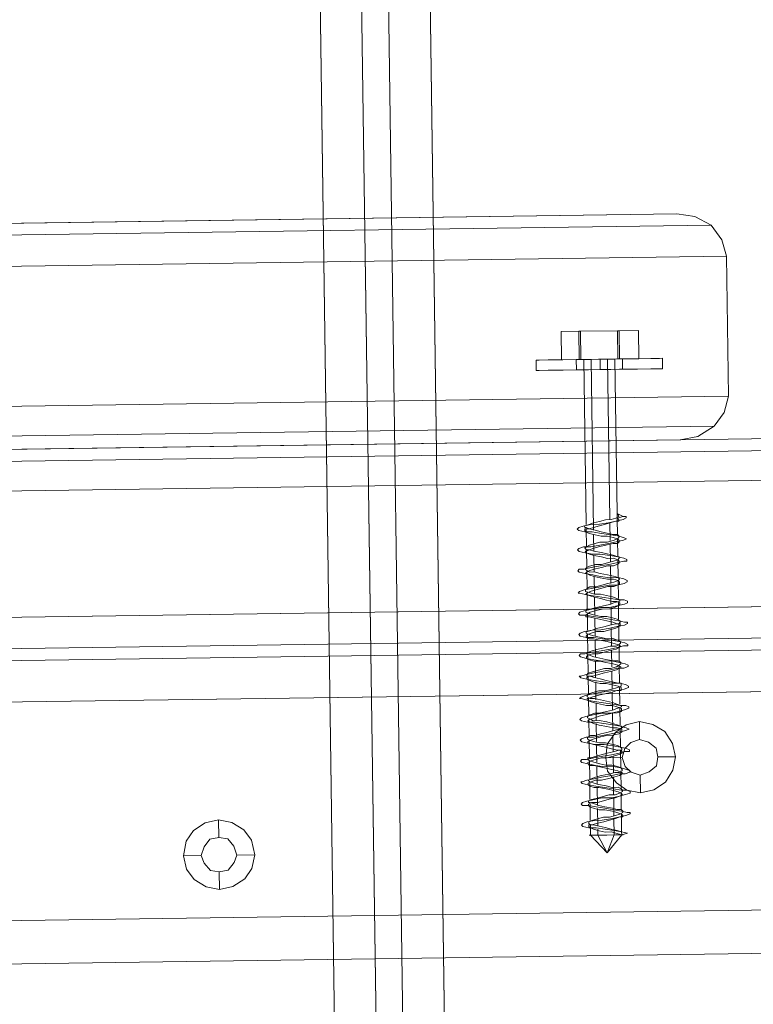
# Model space of a CAD drawing. Extents: x 147111805 to 147230536, y 410950310 to 411028142.
# Tile 76 of 85: x 147169270 to 147169374, y 410975999 to 410976139. Entities that reach past the tile are written whole.
import ezdxf

# ---------------------------------------------------------------- set-up
doc = ezdxf.new("R2010")
doc.units = 0
doc.header["$LTSCALE"] = 100
doc.layers.add('T--A9041--_VERHARDINGEN_Tegels', color=9, linetype='Continuous', transparency=0.3)
doc.layers.add('T--L9071--_TERREINMEUBILAIR_Stoelen', color=1, linetype='Continuous')
doc.layers.add('T--L9071--_TERREINMEUBILAIR_Tafels', color=30, linetype='Continuous')

# ---------------------------------------------------------------- blocks, each defined once
blk = doc.blocks.new('Picknicktafel 180x160cm')
at = {"layer": 'T--L9071--_TERREINMEUBILAIR_Stoelen', "lineweight": 0}
for p, q in [((198.64, 0), (198.64, 1589.12)), ((216.58, 0), (216.58, 1589.12)), ((194.21, 1588.06), (194.21, 1.06)), ((220.8, 1588.06), (220.8, 1.06)), ((192.52, 3.59), (192.52, 1585.53)), ((222.49, 3.59), (222.49, 1585.53)), ((192.52, 1540.57), (192.52, 48.55)), ((222.49, 1540.57), (222.49, 48.55)), ((194.21, 1538.03), (194.21, 51.08)), ((220.8, 1538.03), (220.8, 51.08)), ((198.64, 52.14), (198.64, 1537.19)), ((216.58, 1537.19), (216.58, 52.14)), ((222.49, 1349.31), (222.49, 963.43)), ((254.58, 963.43), (254.58, 1349.31)), ((224.39, 1344.46), (224.39, 958.58)), ((252.89, 1344.46), (252.89, 958.58)), ((228.61, 956.47), (228.61, 1342.56)), ((248.46, 1342.56), (248.46, 956.47)), ((194.21, 451.32), (194.21, 1137.8)), ((198.64, 1138.85), (198.64, 450.26)), ((216.58, 450.26), (216.58, 1138.85)), ((220.8, 451.32), (220.8, 1137.8)), ((192.52, 453.85), (192.52, 1135.26)), ((222.49, 1135.26), (222.49, 453.85)), ((192.52, 1128.3), (192.52, 460.82)), ((192.52, 460.82), (192.52, 1128.3)), ((192.52, 1110.57), (192.52, 478.76)), ((192.52, 478.76), (192.52, 1110.57)), ((192.52, 1090.3), (192.52, 498.82)), ((222.49, 498.82), (222.49, 1090.3)), ((194.21, 501.35), (194.21, 1087.77)), ((220.8, 501.35), (220.8, 1087.77)), ((198.64, 502.4), (198.64, 1086.71)), ((216.58, 1086.71), (216.58, 502.4)), ((222.49, 963.43), (222.49, 1059.48)), ((254.58, 1059.48), (254.58, 963.43)), ((232.63, 983.7), (232.63, 983.28)), ((232.63, 983.28), (232.63, 983.7)), ((232.63, 983.7), (234.1, 983.7)), ((232.63, 983.28), (232.63, 982.01)), ((232.63, 982.01), (232.63, 983.28)), ((234.1, 983.7), (234.1, 983.28)), ((234.1, 983.28), (234.1, 983.7)), ((234.1, 983.28), (234.1, 982.01)), ((234.1, 982.01), (234.1, 983.28)), ((232.63, 982.01), (232.63, 979.9)), ((232.63, 979.9), (232.63, 982.01)), ((234.1, 982.01), (234.1, 979.9)), ((234.1, 979.9), (234.1, 982.01)), ((232.63, 979.9), (232.63, 977.58)), ((232.63, 977.58), (232.63, 979.9)), ((234.1, 980.11), (238.11, 980.11)), ((234.1, 977.58), (234.1, 980.11)), ((234.1, 980.11), (234.1, 977.37)), ((234.1, 979.9), (234.1, 977.58)), ((234.1, 977.58), (234.1, 979.9)), ((238.11, 977.58), (238.11, 980.11)), ((238.11, 980.11), (238.11, 977.37)), ((164.02, 974.62), (166.55, 976.94)), ((166.55, 976.94), (166.55, 977.15)), ((166.55, 977.15), (166.55, 976.94)), ((166.55, 975.89), (166.55, 976.94)), ((166.55, 976.94), (166.55, 975.89)), ((168.03, 976.94), (166.55, 976.94)), ((167.61, 976.94), (167.4, 976.52)), ((167.61, 977.15), (167.82, 978)), ((167.61, 976.1), (167.61, 977.15)), ((167.82, 977.15), (167.61, 976.94)), ((167.82, 978), (168.03, 978.21)), ((168.03, 977.15), (167.82, 977.15)), ((168.03, 978.21), (168.24, 978)), ((168.03, 976.94), (168.24, 977.15)), ((168.03, 976.73), (168.03, 977.15)), ((168.03, 976.52), (168.03, 976.94)), ((168.24, 978), (168.45, 977.37)), ((168.24, 977.15), (168.45, 977.15)), ((168.45, 977.37), (168.66, 976.31)), ((168.45, 977.15), (168.66, 976.73)), ((170.99, 976.94), (168.66, 976.94)), ((170.56, 976.94), (170.35, 976.31)), ((170.56, 976.1), (170.78, 977.15)), ((170.78, 977.15), (170.56, 976.94)), ((170.78, 978), (170.99, 978.21)), ((170.78, 977.15), (170.78, 978)), ((170.99, 977.15), (170.78, 977.15)), ((170.99, 978.21), (171.2, 978)), ((171.2, 976.73), (170.99, 977.15)), ((170.99, 976.31), (171.2, 976.94)), ((171.2, 978), (171.41, 977.37)), ((171.2, 976.94), (171.2, 977.15)), ((171.2, 977.15), (171.41, 977.15)), ((171.41, 977.37), (171.62, 976.31)), ((171.41, 977.15), (171.62, 976.73)), ((173.94, 976.94), (171.62, 976.94)), ((173.52, 976.94), (173.31, 976.31)), ((173.52, 976.1), (173.73, 977.15)), ((173.73, 977.15), (173.52, 976.94)), ((173.73, 977.15), (173.94, 978)), ((173.94, 977.15), (173.73, 977.15)), ((173.94, 978), (174.15, 978.21)), ((174.15, 976.73), (173.94, 977.15)), ((173.94, 976.31), (174.15, 976.94)), ((174.15, 978.21), (174.15, 978)), ((174.15, 978), (174.36, 977.37)), ((174.15, 976.94), (174.36, 977.15)), ((174.36, 977.37), (174.57, 976.31)), ((174.36, 977.15), (174.57, 976.73)), ((177.11, 976.94), (174.57, 976.94)), ((176.47, 976.1), (176.69, 977.15)), ((176.69, 977.15), (176.47, 976.94)), ((176.47, 976.94), (176.47, 976.31)), ((176.69, 977.15), (176.9, 978)), ((176.9, 977.15), (176.69, 977.15)), ((176.9, 978), (177.11, 978.21)), ((177.11, 976.73), (176.9, 977.15)), ((176.9, 976.31), (177.11, 976.94)), ((177.11, 978.21), (177.32, 978)), ((177.11, 976.94), (177.32, 977.15)), ((177.32, 978), (177.32, 977.37)), ((177.32, 977.37), (177.53, 976.31)), ((177.32, 977.15), (177.53, 977.15)), ((177.53, 977.15), (177.53, 976.73)), ((180.06, 976.94), (177.53, 976.94)), ((179.43, 976.1), (179.64, 977.15)), ((179.64, 976.94), (179.43, 976.31)), ((179.64, 977.15), (179.85, 978)), ((179.85, 977.15), (179.64, 977.15)), ((179.64, 977.15), (179.64, 976.94)), ((179.85, 978), (180.06, 978.21)), ((180.06, 976.73), (179.85, 977.15)), ((179.85, 976.31), (180.06, 976.94)), ((180.06, 978.21), (180.27, 978)), ((180.06, 976.94), (180.27, 977.15)), ((180.27, 978), (180.49, 977.37)), ((180.27, 977.15), (180.49, 977.15)), ((180.49, 977.37), (180.49, 976.31)), ((180.49, 977.15), (180.7, 976.73)), ((183.02, 976.94), (180.49, 976.94)), ((182.6, 977.15), (182.81, 978)), ((182.6, 976.1), (182.6, 977.15)), ((182.81, 977.15), (182.6, 976.73)), ((182.81, 978), (183.02, 978.21)), ((183.02, 976.73), (182.81, 977.15)), ((183.02, 978.21), (183.23, 978)), ((183.02, 976.73), (183.23, 977.15)), ((183.23, 978), (183.44, 977.37)), ((183.23, 977.15), (183.44, 977.15)), ((183.44, 977.37), (183.65, 976.31)), ((183.44, 977.15), (183.65, 976.73)), ((185.97, 976.94), (183.65, 976.94)), ((185.55, 976.1), (185.76, 977.15)), ((185.76, 977.15), (185.55, 976.73)), ((185.76, 977.15), (185.97, 978)), ((185.97, 977.15), (185.76, 977.15)), ((185.97, 978), (185.97, 978.21)), ((185.97, 978.21), (186.19, 978)), ((185.97, 976.73), (186.19, 977.15)), ((185.97, 976.94), (185.97, 977.15)), ((186.19, 976.31), (185.97, 976.94)), ((186.19, 978), (186.4, 977.37)), ((186.19, 977.15), (186.4, 977.15)), ((186.4, 977.37), (186.61, 976.31)), ((186.4, 977.15), (186.61, 976.94)), ((186.61, 976.94), (186.82, 976.31)), ((189.14, 976.94), (186.61, 976.94)), ((188.51, 976.1), (188.72, 977.15)), ((188.72, 977.15), (188.51, 976.73)), ((188.72, 977.15), (188.93, 978)), ((188.93, 977.15), (188.72, 977.15)), ((188.93, 978), (189.14, 978.21)), ((189.14, 976.94), (188.93, 977.15)), ((189.14, 978.21), (189.14, 978)), ((189.14, 978), (189.35, 977.37)), ((189.14, 976.73), (189.14, 977.15)), ((189.14, 977.15), (189.35, 977.15)), ((189.14, 976.31), (189.14, 976.94)), ((189.35, 977.37), (189.56, 976.31)), ((189.35, 977.15), (189.56, 976.94)), ((189.56, 976.94), (189.77, 976.31)), ((192.1, 976.94), (189.56, 976.94)), ((191.46, 976.1), (191.67, 977.15)), ((191.67, 977.15), (191.46, 976.73)), ((191.67, 977.15), (191.88, 978)), ((191.88, 977.15), (191.67, 977.15)), ((191.88, 978), (192.1, 978.21)), ((192.1, 976.94), (191.88, 977.15)), ((192.1, 978.21), (192.31, 978)), ((192.1, 976.73), (192.31, 977.15)), ((192.31, 976.31), (192.1, 976.94)), ((192.31, 978), (192.31, 977.37)), ((192.31, 977.37), (192.52, 976.31)), ((192.31, 977.15), (192.52, 976.94)), ((192.52, 976.94), (192.73, 976.31)), ((195.05, 976.94), (192.52, 976.94)), ((194.63, 977.15), (194.42, 976.73)), ((194.63, 977.15), (194.84, 978)), ((194.63, 976.1), (194.63, 977.15)), ((194.84, 977.15), (194.63, 977.15)), ((194.84, 978), (195.05, 978.21)), ((195.05, 976.94), (194.84, 977.15)), ((195.05, 978.21), (195.26, 978)), ((195.05, 976.73), (195.26, 977.15)), ((195.26, 976.31), (195.05, 976.94)), ((195.26, 978), (195.47, 977.37)), ((195.26, 977.15), (195.47, 977.15)), ((195.47, 977.37), (195.68, 976.31)), ((195.47, 977.15), (195.47, 976.94)), ((195.47, 976.94), (195.68, 976.31)), ((198.01, 976.94), (195.68, 976.94)), ((197.58, 976.1), (197.8, 977.15)), ((197.8, 977.15), (197.58, 977.15)), ((197.58, 977.15), (197.58, 976.73)), ((197.8, 978), (198.01, 978.21)), ((197.8, 977.15), (197.8, 978)), ((198.01, 976.94), (197.8, 977.15)), ((198.01, 978.21), (198.22, 978)), ((198.01, 976.73), (198.22, 977.15)), ((198.22, 976.52), (198.01, 976.94)), ((198.22, 978), (198.43, 977.37)), ((198.22, 977.15), (198.43, 977.15)), ((198.43, 977.37), (198.64, 976.31)), ((198.43, 977.15), (198.64, 976.94)), ((198.64, 976.94), (198.64, 976.52)), ((200.96, 976.94), (198.64, 976.94)), ((200.54, 976.1), (200.75, 977.15)), ((200.75, 977.15), (200.54, 976.52)), ((200.75, 977.15), (200.96, 978)), ((200.96, 976.94), (200.75, 977.15)), ((200.96, 978), (200.96, 978.21)), ((200.96, 978.21), (201.17, 978)), ((200.96, 976.52), (201.17, 977.15)), ((201.17, 976.52), (200.96, 976.94)), ((201.17, 978), (201.38, 977.37)), ((201.17, 977.15), (201.38, 977.15)), ((201.38, 977.37), (201.59, 976.31)), ((201.38, 977.15), (201.59, 976.94)), ((201.59, 976.94), (201.81, 976.52)), ((204.13, 976.94), (201.59, 976.94)), ((203.49, 976.1), (203.71, 977.15)), ((203.71, 976.94), (203.49, 976.52)), ((203.71, 977.15), (203.92, 978)), ((203.92, 976.94), (203.71, 977.15)), ((203.71, 977.15), (203.71, 976.94)), ((203.92, 978), (204.13, 978.21)), ((203.92, 976.52), (204.13, 976.94)), ((204.13, 976.52), (203.92, 976.94)), ((204.13, 978.21), (204.34, 978)), ((204.13, 976.94), (204.34, 977.15)), ((204.34, 978), (204.34, 977.37)), ((204.34, 977.37), (204.55, 976.31)), ((204.34, 977.15), (204.55, 976.94)), ((204.55, 976.94), (204.76, 976.52)), ((207.08, 976.94), (204.55, 976.94)), ((206.45, 976.1), (206.66, 977.15)), ((206.66, 976.94), (206.45, 976.52)), ((206.66, 977.15), (206.87, 978)), ((206.87, 977.15), (206.66, 976.94)), ((206.87, 978), (207.08, 978.21)), ((206.87, 976.94), (206.87, 977.15)), ((207.08, 976.52), (206.87, 976.94)), ((207.08, 978.21), (207.29, 978)), ((207.08, 976.94), (207.29, 977.15)), ((207.08, 976.52), (207.08, 976.94)), ((207.29, 978), (207.51, 977.37)), ((207.29, 977.15), (207.51, 976.94)), ((207.51, 977.37), (207.51, 976.31)), ((207.51, 976.94), (207.72, 976.52)), ((210.04, 976.94), (207.51, 976.94)), ((209.62, 976.94), (209.41, 976.52)), ((209.62, 977.15), (209.83, 978)), ((209.62, 976.1), (209.62, 977.15)), ((209.83, 977.15), (209.62, 976.94)), ((209.83, 978), (210.04, 978.21)), ((210.04, 977.15), (209.83, 977.15)), ((210.04, 978.21), (210.25, 978)), ((210.04, 976.52), (210.04, 977.15)), ((210.04, 976.52), (210.25, 976.94)), ((210.25, 978), (210.46, 977.37)), ((210.25, 976.94), (210.25, 977.15)), ((210.25, 977.15), (210.46, 977.15)), ((210.46, 977.37), (210.67, 976.31)), ((210.46, 977.15), (210.67, 976.52)), ((234.1, 976.94), (210.67, 976.94)), ((232.63, 977.58), (232.63, 978)), ((232.63, 978), (234.1, 978)), ((232.63, 976.31), (232.63, 977.58)), ((232.63, 977.58), (232.63, 976.31)), ((232.63, 977.58), (232.63, 974.62)), ((232.63, 974.62), (232.63, 977.58)), ((234.1, 978), (234.1, 977.58)), ((234.1, 977.58), (234.1, 978)), ((234.1, 977.58), (238.11, 977.58)), ((234.1, 972.09), (234.1, 977.58)), ((234.1, 977.58), (234.1, 974.62)), ((234.1, 974.62), (234.1, 977.58)), ((234.1, 977.58), (234.1, 976.31)), ((234.1, 976.31), (234.1, 977.58)), ((234.1, 977.37), (238.11, 977.37)), ((234.1, 977.37), (234.1, 971.88)), ((234.1, 977.37), (234.1, 977.37)), ((234.1, 976.94), (234.1, 977.15)), ((234.1, 977.15), (234.1, 976.94)), ((234.1, 975.89), (234.1, 976.94)), ((234.1, 976.94), (234.1, 975.89)), ((238.11, 972.09), (238.11, 977.58)), ((238.11, 977.37), (238.11, 971.88)), ((164.02, 974.62), (166.55, 975.89)), ((166.55, 974.62), (166.55, 975.89)), ((166.55, 975.89), (166.55, 974.62)), ((167.4, 975.89), (166.55, 975.89)), ((167.19, 975.68), (166.98, 974.83)), ((167.4, 976.52), (167.19, 975.68)), ((167.4, 974.83), (167.61, 976.1)), ((167.61, 974.83), (167.82, 975.68)), ((167.82, 975.68), (168.03, 976.52)), ((170.35, 975.89), (167.82, 975.89)), ((168.24, 975.89), (168.03, 976.73)), ((168.45, 975.04), (168.24, 975.89)), ((168.66, 976.73), (168.88, 975.89)), ((168.66, 976.31), (168.66, 975.26)), ((168.88, 975.89), (169.09, 975.04)), ((170.35, 976.31), (170.14, 975.68)), ((170.14, 975.68), (170.14, 974.83)), ((170.35, 974.83), (170.56, 976.1)), ((170.56, 974.83), (170.78, 975.68)), ((170.78, 975.68), (170.99, 976.31)), ((173.31, 975.89), (170.78, 975.89)), ((171.2, 975.89), (171.2, 976.73)), ((171.41, 975.04), (171.2, 975.89)), ((171.62, 976.73), (171.83, 975.89)), ((171.62, 976.31), (171.83, 975.26)), ((171.83, 975.89), (172.04, 975.04)), ((173.31, 975.68), (173.1, 974.62)), ((173.31, 976.31), (173.31, 975.68)), ((173.31, 974.83), (173.52, 976.1)), ((173.52, 974.62), (173.73, 975.68)), ((173.73, 975.68), (173.94, 976.31)), ((176.26, 975.89), (173.73, 975.89)), ((174.36, 976.1), (174.15, 976.73)), ((174.36, 975.26), (174.36, 976.1)), ((174.57, 976.73), (174.79, 976.1)), ((174.57, 976.31), (174.79, 975.26)), ((174.79, 976.1), (175, 975.26)), ((176.47, 976.31), (176.26, 975.47)), ((176.26, 974.83), (176.47, 976.1)), ((176.69, 975.47), (176.9, 976.31)), ((179.22, 975.89), (176.9, 975.89)), ((177.32, 976.1), (177.11, 976.73)), ((177.53, 975.26), (177.32, 976.1)), ((177.53, 976.73), (177.74, 976.1)), ((177.53, 976.31), (177.74, 975.04)), ((177.74, 976.1), (177.95, 975.26)), ((179.43, 976.31), (179.22, 975.47)), ((179.43, 974.83), (179.43, 976.1)), ((179.64, 975.47), (179.85, 976.31)), ((182.39, 975.89), (179.85, 975.89)), ((180.27, 976.1), (180.06, 976.73)), ((180.49, 975.26), (180.27, 976.1)), ((180.49, 976.31), (180.7, 975.04)), ((180.7, 976.73), (180.7, 976.1)), ((180.7, 976.1), (180.91, 975.26)), ((182.39, 976.31), (182.17, 975.47)), ((182.6, 976.73), (182.39, 976.31)), ((182.39, 974.83), (182.6, 976.1)), ((182.81, 976.31), (183.02, 976.73)), ((182.81, 975.47), (182.81, 976.31)), ((185.34, 975.89), (182.81, 975.89)), ((183.23, 976.1), (183.02, 976.73)), ((183.44, 975.47), (183.23, 976.1)), ((183.65, 976.73), (183.86, 976.1)), ((183.65, 976.31), (183.86, 975.04)), ((183.86, 976.1), (183.86, 975.47)), ((185.34, 976.1), (185.13, 975.26)), ((185.55, 976.73), (185.34, 976.1)), ((185.34, 974.83), (185.55, 976.1)), ((185.76, 975.26), (185.97, 976.1)), ((188.3, 975.89), (185.76, 975.89)), ((185.97, 976.1), (185.97, 976.73)), ((186.4, 975.47), (186.19, 976.31)), ((186.61, 976.31), (186.82, 975.04)), ((186.82, 976.31), (187.03, 975.47)), ((188.3, 976.1), (188.08, 975.26)), ((188.51, 976.73), (188.3, 976.1)), ((188.3, 974.83), (188.51, 976.1)), ((188.72, 975.26), (188.93, 976.1)), ((188.93, 976.1), (189.14, 976.73)), ((191.25, 975.89), (188.93, 975.89)), ((189.35, 975.47), (189.14, 976.31)), ((189.56, 976.31), (189.77, 975.04)), ((189.77, 976.31), (189.98, 975.47)), ((191.46, 976.73), (191.25, 976.1)), ((191.25, 974.83), (191.46, 976.1)), ((191.25, 976.1), (191.25, 975.26)), ((191.67, 975.26), (191.88, 976.1)), ((191.88, 976.1), (192.1, 976.73)), ((194.21, 975.89), (191.88, 975.89)), ((192.31, 975.47), (192.31, 976.31)), ((192.52, 976.31), (192.73, 975.04)), ((192.73, 976.31), (192.94, 975.47)), ((194.42, 976.1), (194.21, 975.26)), ((194.42, 976.73), (194.42, 976.1)), ((194.42, 974.83), (194.63, 976.1)), ((194.63, 975.26), (194.84, 976.1)), ((194.84, 976.1), (195.05, 976.73)), ((197.37, 975.89), (194.84, 975.89)), ((195.47, 975.68), (195.26, 976.31)), ((195.47, 974.62), (195.47, 975.68)), ((195.68, 976.31), (195.68, 975.04)), ((195.68, 976.31), (195.9, 975.68)), ((195.9, 975.68), (196.11, 974.62)), ((197.37, 975.89), (197.16, 975.04)), ((197.58, 976.73), (197.37, 975.89)), ((197.37, 974.83), (197.58, 976.1)), ((197.58, 975.04), (197.8, 975.89)), ((197.8, 975.89), (198.01, 976.73)), ((200.33, 975.89), (197.8, 975.89)), ((198.43, 975.68), (198.22, 976.52)), ((198.64, 974.83), (198.43, 975.68)), ((198.64, 976.52), (198.85, 975.68)), ((198.64, 976.31), (198.85, 975.04)), ((198.85, 975.68), (199.06, 974.83)), ((200.33, 975.89), (200.12, 975.04)), ((200.54, 976.52), (200.33, 975.89)), ((200.33, 974.83), (200.54, 976.1)), ((200.75, 975.89), (200.96, 976.52)), ((200.75, 975.04), (200.75, 975.89)), ((203.28, 975.89), (200.75, 975.89)), ((201.38, 975.68), (201.17, 976.52)), ((201.59, 974.83), (201.38, 975.68)), ((201.59, 976.31), (201.81, 975.04)), ((201.81, 976.52), (201.81, 975.68)), ((201.81, 975.68), (202.02, 974.83)), ((203.28, 975.89), (203.07, 975.04)), ((203.49, 976.52), (203.28, 975.89)), ((203.28, 975.04), (203.49, 976.1)), ((203.71, 975.04), (203.92, 975.89)), ((203.92, 975.89), (203.92, 976.52)), ((206.24, 975.89), (203.92, 975.89)), ((204.34, 975.68), (204.13, 976.52)), ((204.55, 974.83), (204.34, 975.68)), ((204.55, 976.31), (204.76, 975.04)), ((204.76, 976.52), (204.97, 975.68)), ((204.97, 975.68), (204.97, 974.83)), ((206.24, 975.89), (206.03, 974.83)), ((206.45, 976.52), (206.24, 975.89)), ((206.45, 975.04), (206.45, 976.1)), ((206.66, 974.83), (206.87, 975.89)), ((206.87, 975.89), (207.08, 976.52)), ((209.19, 975.89), (206.87, 975.89)), ((207.29, 975.89), (207.08, 976.52)), ((207.51, 975.04), (207.29, 975.89)), ((207.51, 976.31), (207.72, 975.04)), ((207.72, 976.52), (207.93, 975.89)), ((207.93, 975.89), (208.14, 975.04)), ((209.19, 975.68), (208.98, 974.83)), ((209.41, 976.52), (209.19, 975.68)), ((209.41, 975.04), (209.62, 976.1)), ((209.62, 974.83), (209.83, 975.68)), ((209.83, 975.68), (210.04, 976.52)), ((234.1, 975.89), (209.83, 975.89)), ((210.25, 975.89), (210.04, 976.52)), ((210.46, 975.04), (210.25, 975.89)), ((210.67, 976.52), (210.88, 975.89)), ((210.67, 976.31), (210.67, 975.04)), ((210.88, 975.89), (211.09, 975.04)), ((232.63, 974.62), (232.63, 976.31)), ((232.63, 976.31), (232.63, 974.62)), ((234.1, 976.31), (234.1, 974.62)), ((234.1, 974.62), (234.1, 976.31)), ((234.1, 974.62), (234.1, 975.89)), ((234.1, 975.89), (234.1, 974.62)), ((164.02, 974.62), (166.55, 973.57)), ((164.02, 974.62), (166.55, 972.51)), ((166.55, 973.36), (166.55, 974.62)), ((166.55, 974.62), (166.55, 973.36)), ((166.98, 974.83), (166.98, 973.99)), ((167.19, 973.57), (167.4, 974.83)), ((167.4, 973.99), (167.61, 974.83)), ((168.66, 974.2), (168.45, 975.04)), ((168.66, 975.26), (168.88, 973.78)), ((168.88, 973.36), (168.66, 974.2)), ((169.09, 975.04), (169.09, 974.2)), ((169.09, 974.2), (169.3, 973.36)), ((170.14, 974.83), (169.93, 973.78)), ((170.14, 973.57), (170.35, 974.83)), ((170.35, 973.78), (170.56, 974.83)), ((171.62, 974.2), (171.41, 975.04)), ((171.83, 973.36), (171.62, 974.2)), ((171.83, 975.26), (171.83, 973.78)), ((172.04, 975.04), (172.25, 974.2)), ((172.25, 974.2), (172.25, 973.36)), ((173.1, 974.62), (172.89, 973.78)), ((173.1, 973.57), (173.31, 974.83)), ((173.31, 973.78), (173.52, 974.62)), ((174.57, 974.2), (174.36, 975.26)), ((174.79, 973.36), (174.57, 974.2)), ((174.79, 975.26), (175, 973.78)), ((175, 975.26), (175.21, 974.2)), ((175.21, 974.2), (175.42, 973.36)), ((176.05, 974.62), (175.84, 973.78)), ((176.26, 975.47), (176.05, 974.62)), ((176.26, 973.57), (176.26, 974.83)), ((176.47, 974.62), (176.69, 975.47)), ((176.47, 973.78), (176.47, 974.62)), ((177.53, 974.41), (177.53, 975.26)), ((177.53, 974.62), (177.53, 972.3)), ((177.74, 973.57), (177.53, 974.41)), ((177.74, 975.04), (177.95, 973.78)), ((177.95, 975.26), (178.16, 974.41)), ((178.16, 974.41), (178.37, 973.57)), ((179.01, 974.62), (178.8, 973.78)), ((179.22, 975.47), (179.01, 974.62)), ((179.22, 973.57), (179.43, 974.83)), ((179.43, 973.78), (179.64, 974.62)), ((179.64, 974.62), (179.64, 975.47)), ((180.7, 974.41), (180.49, 975.26)), ((180.7, 975.04), (180.91, 973.78)), ((180.7, 973.57), (180.7, 974.41)), ((180.91, 975.26), (181.12, 974.41)), ((181.12, 974.41), (181.33, 973.57)), ((181.96, 974.41), (181.75, 973.57)), ((182.17, 975.47), (181.96, 974.41)), ((182.17, 973.57), (182.39, 974.83)), ((182.39, 973.57), (182.6, 974.41)), ((182.6, 974.41), (182.81, 975.47)), ((183.65, 974.41), (183.44, 975.47)), ((183.86, 973.57), (183.65, 974.41)), ((183.86, 975.47), (184.07, 974.41)), ((183.86, 975.04), (183.86, 973.78)), ((184.07, 974.41), (184.29, 973.57)), ((185.13, 975.26), (184.92, 974.41)), ((184.92, 974.41), (184.92, 973.57)), ((185.13, 973.57), (185.34, 974.83)), ((185.34, 973.57), (185.55, 974.41)), ((185.55, 974.41), (185.76, 975.26)), ((186.61, 974.62), (186.4, 975.47)), ((186.82, 973.57), (186.61, 974.62)), ((186.82, 975.04), (187.03, 973.78)), ((187.03, 975.47), (187.03, 974.62)), ((187.03, 974.62), (187.24, 973.57)), ((188.08, 974.41), (187.87, 973.57)), ((188.08, 975.26), (188.08, 974.41)), ((188.08, 973.57), (188.3, 974.83)), ((188.3, 973.57), (188.51, 974.41)), ((188.51, 974.41), (188.72, 975.26)), ((189.56, 974.62), (189.35, 975.47)), ((189.77, 973.78), (189.56, 974.62)), ((189.77, 975.04), (189.98, 973.78)), ((189.98, 975.47), (190.2, 974.62)), ((190.2, 974.62), (190.2, 973.78)), ((191.04, 974.41), (190.83, 973.36)), ((191.25, 975.26), (191.04, 974.41)), ((191.25, 973.57), (191.25, 974.83)), ((191.25, 973.36), (191.46, 974.41)), ((191.46, 974.41), (191.67, 975.26)), ((192.52, 974.62), (192.31, 975.47)), ((192.73, 973.78), (192.52, 974.62)), ((192.73, 975.04), (192.94, 973.78)), ((192.94, 975.47), (193.15, 974.62)), ((193.15, 974.62), (193.36, 973.78)), ((194, 974.2), (193.78, 973.36)), ((194.21, 975.26), (194, 974.2)), ((194.21, 973.57), (194.42, 974.83)), ((194.42, 974.2), (194.63, 975.26)), ((194.42, 973.36), (194.42, 974.2)), ((195.68, 973.78), (195.47, 974.62)), ((195.68, 975.04), (195.9, 973.78)), ((196.11, 974.62), (196.32, 973.78)), ((196.95, 974.2), (196.74, 973.36)), ((197.16, 975.04), (196.95, 974.2)), ((197.16, 973.57), (197.37, 974.83)), ((197.37, 973.36), (197.58, 974.2)), ((197.58, 974.2), (197.58, 975.04)), ((198.64, 973.78), (198.64, 974.83)), ((198.85, 975.04), (198.85, 973.78)), ((199.06, 974.83), (199.27, 973.78)), ((199.91, 974.2), (199.7, 973.36)), ((200.12, 975.04), (199.91, 974.2)), ((200.12, 973.57), (200.33, 974.83)), ((200.33, 973.36), (200.54, 974.2)), ((200.54, 974.2), (200.75, 975.04)), ((201.81, 973.99), (201.59, 974.83)), ((201.81, 975.04), (202.02, 973.78)), ((202.02, 974.83), (202.23, 973.99)), ((203.07, 975.04), (202.86, 973.99)), ((203.07, 973.57), (203.28, 975.04)), ((203.49, 973.99), (203.71, 975.04)), ((204.76, 973.99), (204.55, 974.83)), ((204.76, 975.04), (204.97, 973.78)), ((204.97, 974.83), (205.18, 973.99)), ((206.03, 974.83), (205.82, 973.99)), ((206.24, 973.57), (206.45, 975.04)), ((206.45, 973.99), (206.66, 974.83)), ((207.72, 973.99), (207.51, 975.04)), ((207.72, 975.04), (207.93, 973.78)), ((208.14, 975.04), (208.14, 973.99)), ((208.98, 974.83), (208.98, 973.99)), ((209.19, 973.78), (209.41, 975.04)), ((209.41, 973.99), (209.62, 974.83)), ((210.67, 974.2), (210.46, 975.04)), ((210.67, 975.04), (210.88, 973.78)), ((210.88, 973.36), (210.67, 974.2)), ((211.09, 975.04), (211.31, 974.2)), ((211.31, 974.2), (211.31, 973.36)), ((232.63, 973.14), (232.63, 974.62)), ((232.63, 974.62), (232.63, 973.14)), ((232.63, 974.62), (232.63, 971.88)), ((232.63, 971.88), (232.63, 974.62)), ((232.63, 974.62), (234.1, 974.62)), ((232.63, 974.62), (234.1, 974.62)), ((232.63, 974.62), (234.1, 974.62)), ((232.63, 974.62), (234.1, 974.62)), ((234.1, 973.36), (234.1, 974.62)), ((234.1, 974.62), (234.1, 973.36)), ((234.1, 974.62), (234.1, 971.88)), ((234.1, 971.88), (234.1, 974.62)), ((234.1, 974.62), (234.1, 973.14)), ((234.1, 973.14), (234.1, 974.62)), ((168.88, 973.57), (166.55, 973.57)), ((166.55, 972.51), (166.55, 973.36)), ((166.55, 973.36), (166.55, 972.51)), ((166.76, 973.14), (166.55, 972.51)), ((166.98, 973.99), (166.76, 973.14)), ((166.98, 972.51), (167.19, 973.57)), ((166.98, 972.51), (167.19, 973.14)), ((167.19, 973.14), (167.4, 973.99)), ((168.88, 973.78), (169.09, 972.72)), ((169.09, 972.72), (168.88, 973.36)), ((169.09, 972.72), (169.3, 971.88)), ((169.09, 972.3), (169.09, 972.72)), ((171.83, 973.57), (169.3, 973.57)), ((169.3, 973.36), (169.51, 972.72)), ((169.72, 973.14), (169.51, 972.51)), ((169.51, 972.72), (169.72, 972.3)), ((169.93, 973.78), (169.72, 973.14)), ((169.93, 972.51), (170.14, 973.57)), ((170.14, 973.14), (170.35, 973.78)), ((170.14, 972.51), (170.14, 973.14)), ((171.83, 973.78), (172.04, 972.72)), ((172.04, 972.72), (171.83, 973.36)), ((172.04, 972.72), (172.25, 971.88)), ((172.25, 972.3), (172.04, 972.72)), ((174.79, 973.57), (172.25, 973.57)), ((172.25, 973.36), (172.46, 972.72)), ((172.68, 972.93), (172.46, 972.51)), ((172.46, 972.72), (172.68, 972.3)), ((172.89, 973.78), (172.68, 972.93)), ((172.89, 972.51), (173.1, 973.57)), ((173.1, 972.51), (173.31, 972.93)), ((173.31, 972.93), (173.31, 973.78)), ((175, 972.72), (174.79, 973.36)), ((175, 973.78), (175.21, 972.72)), ((175.21, 972.3), (175, 972.72)), ((175.21, 972.72), (175.21, 971.88)), ((177.74, 973.57), (175.42, 973.57)), ((175.42, 973.36), (175.42, 972.72)), ((175.63, 972.93), (175.42, 972.51)), ((175.42, 972.72), (175.63, 972.3)), ((175.84, 973.78), (175.63, 972.93)), ((176.05, 972.51), (176.26, 973.57)), ((176.05, 972.51), (176.26, 972.93)), ((176.26, 972.93), (176.47, 973.78)), ((177.95, 972.72), (177.74, 973.57)), ((177.95, 973.78), (178.16, 972.72)), ((178.16, 972.3), (177.95, 972.72)), ((178.16, 972.72), (178.37, 971.88)), ((178.37, 973.57), (178.59, 972.72)), ((180.7, 973.57), (178.37, 973.57)), ((178.8, 973.78), (178.59, 972.93)), ((178.59, 972.93), (178.59, 972.51)), ((178.59, 972.72), (178.59, 972.3)), ((179.01, 972.51), (179.22, 973.57)), ((179.01, 972.51), (179.22, 972.93)), ((179.22, 972.93), (179.43, 973.78)), ((180.91, 972.72), (180.7, 973.57)), ((180.91, 973.78), (181.12, 972.72)), ((181.12, 972.3), (180.91, 972.72)), ((181.12, 972.72), (181.33, 971.88)), ((181.33, 973.57), (181.54, 972.72)), ((183.86, 973.57), (181.33, 973.57)), ((181.75, 972.93), (181.54, 972.3)), ((181.54, 972.72), (181.75, 972.3)), ((181.75, 973.57), (181.75, 972.93)), ((181.96, 972.51), (182.17, 973.57)), ((181.96, 972.3), (182.17, 972.93)), ((182.17, 972.93), (182.39, 973.57)), ((183.86, 973.78), (184.07, 972.72)), ((183.86, 972.93), (183.86, 973.57)), ((184.07, 972.3), (183.86, 972.93)), ((184.07, 972.72), (184.29, 971.88)), ((184.29, 973.57), (184.5, 972.93)), ((186.82, 973.57), (184.29, 973.57)), ((184.5, 972.93), (184.71, 972.3)), ((184.71, 972.93), (184.5, 972.3)), ((184.92, 973.57), (184.71, 972.93)), ((184.92, 972.51), (185.13, 973.57)), ((184.92, 972.3), (185.13, 972.93)), ((185.13, 972.93), (185.34, 973.57)), ((187.03, 972.93), (186.82, 973.57)), ((187.03, 973.78), (187.03, 972.72)), ((187.03, 972.3), (187.03, 972.93)), ((187.03, 972.72), (187.24, 971.88)), ((187.24, 973.57), (187.45, 972.93)), ((189.77, 973.57), (187.24, 973.57)), ((187.45, 972.93), (187.66, 972.3)), ((187.66, 972.72), (187.45, 972.3)), ((187.87, 973.57), (187.66, 972.72)), ((188.08, 972.51), (188.08, 973.57)), ((188.08, 972.72), (188.3, 973.57)), ((188.08, 972.3), (188.08, 972.72)), ((189.98, 972.93), (189.77, 973.78)), ((189.98, 973.78), (190.2, 972.72)), ((190.2, 972.51), (189.98, 972.93)), ((190.2, 973.78), (190.41, 972.93)), ((190.2, 972.72), (190.2, 971.88)), ((192.73, 973.57), (190.41, 973.57)), ((190.41, 972.93), (190.62, 972.51)), ((190.62, 972.72), (190.41, 972.3)), ((190.83, 973.36), (190.62, 972.72)), ((191.04, 972.51), (191.25, 973.57)), ((191.04, 972.3), (191.25, 972.72)), ((191.25, 972.72), (191.25, 973.36)), ((192.94, 972.93), (192.73, 973.78)), ((192.94, 973.78), (193.15, 972.72)), ((193.15, 972.51), (192.94, 972.93)), ((193.15, 972.72), (193.36, 971.88)), ((193.36, 973.78), (193.36, 972.93)), ((195.9, 973.57), (193.36, 973.57)), ((193.36, 972.93), (193.57, 972.51)), ((193.57, 972.72), (193.36, 972.3)), ((193.78, 973.36), (193.57, 972.72)), ((194, 972.51), (194.21, 973.57)), ((194, 972.3), (194.21, 972.72)), ((194.21, 972.72), (194.42, 973.36)), ((195.9, 972.93), (195.68, 973.78)), ((195.9, 973.78), (196.11, 972.72)), ((196.11, 972.51), (195.9, 972.93)), ((196.11, 972.72), (196.32, 971.67)), ((196.32, 973.78), (196.53, 972.93)), ((198.85, 973.57), (196.32, 973.57)), ((196.74, 973.36), (196.53, 972.72)), ((196.53, 972.93), (196.53, 972.51)), ((196.53, 972.72), (196.53, 972.3)), ((196.95, 972.51), (197.16, 973.57)), ((196.95, 972.3), (197.16, 972.72)), ((197.16, 972.72), (197.37, 973.36)), ((198.85, 973.14), (198.64, 973.78)), ((198.85, 973.78), (199.06, 972.72)), ((199.06, 972.51), (198.85, 973.14)), ((199.06, 972.72), (199.27, 971.67)), ((199.27, 973.78), (199.48, 973.14)), ((201.81, 973.57), (199.27, 973.57)), ((199.48, 973.14), (199.7, 972.51)), ((199.7, 972.72), (199.48, 972.3)), ((199.7, 973.36), (199.7, 972.72)), ((199.91, 972.51), (200.12, 973.57)), ((199.91, 972.3), (200.12, 972.72)), ((200.12, 972.72), (200.33, 973.36)), ((201.81, 973.14), (201.81, 973.99)), ((202.02, 972.51), (201.81, 973.14)), ((202.02, 973.78), (202.02, 972.72)), ((202.02, 972.72), (202.23, 971.67)), ((202.23, 973.99), (202.44, 973.14)), ((204.76, 973.57), (202.23, 973.57)), ((202.44, 973.14), (202.65, 972.51)), ((202.86, 973.14), (202.65, 972.51)), ((202.86, 973.99), (202.86, 973.14)), ((203.07, 972.51), (203.07, 973.57)), ((203.07, 972.51), (203.28, 973.14)), ((203.28, 973.14), (203.49, 973.99)), ((204.76, 973.14), (204.76, 973.99)), ((204.97, 972.51), (204.76, 973.14)), ((204.97, 973.78), (205.18, 972.72)), ((205.18, 973.99), (205.39, 973.14)), ((205.18, 972.72), (205.39, 971.67)), ((207.72, 973.57), (205.39, 973.57)), ((205.39, 973.14), (205.61, 972.51)), ((205.82, 973.14), (205.61, 972.51)), ((205.82, 973.99), (205.82, 973.14)), ((206.03, 972.51), (206.24, 973.57)), ((206.03, 972.51), (206.24, 973.14)), ((206.24, 973.14), (206.45, 973.99)), ((207.93, 973.14), (207.72, 973.99)), ((207.93, 973.78), (208.14, 972.72)), ((207.93, 972.51), (207.93, 973.14)), ((208.14, 973.99), (208.35, 973.14)), ((208.14, 972.72), (208.35, 971.67)), ((210.88, 973.57), (208.35, 973.57)), ((208.35, 973.14), (208.56, 972.51)), ((208.77, 973.14), (208.56, 972.51)), ((208.98, 973.99), (208.77, 973.14)), ((208.98, 972.51), (209.19, 973.78)), ((209.19, 973.14), (209.41, 973.99)), ((209.19, 972.51), (209.19, 973.14)), ((210.88, 973.78), (211.09, 972.72)), ((211.09, 972.72), (210.88, 973.36)), ((211.09, 972.72), (211.31, 971.67)), ((211.09, 972.3), (211.09, 972.72)), ((234.1, 973.57), (211.31, 973.57)), ((211.31, 973.36), (211.52, 972.72)), ((211.52, 972.72), (211.73, 972.3)), ((232.63, 971.88), (232.63, 973.14)), ((232.63, 973.14), (232.63, 971.88)), ((234.1, 972.51), (234.1, 973.36)), ((234.1, 973.36), (234.1, 972.51)), ((234.1, 973.14), (234.1, 971.88)), ((234.1, 971.88), (234.1, 973.14)), ((166.55, 972.51), (166.76, 971.67)), ((166.55, 972.3), (166.55, 972.51)), ((166.55, 972.51), (166.55, 972.3)), ((166.55, 972.51), (166.98, 972.51)), ((166.98, 972.51), (166.55, 972.51)), ((166.55, 972.3), (166.55, 972.3)), ((166.76, 971.67), (166.98, 972.51)), ((166.76, 971.67), (166.98, 972.51)), ((169.51, 972.51), (166.98, 972.51)), ((169.3, 972.3), (169.09, 972.3)), ((169.51, 972.51), (169.3, 972.3)), ((169.3, 971.88), (169.51, 971.24)), ((169.72, 971.67), (169.93, 972.51)), ((169.72, 972.3), (169.93, 972.3)), ((169.72, 971.24), (169.72, 971.67)), ((169.93, 972.3), (170.14, 972.51)), ((172.46, 972.51), (170.14, 972.51)), ((172.46, 972.51), (172.25, 972.3)), ((172.25, 971.88), (172.46, 971.24)), ((172.68, 972.3), (172.89, 972.3)), ((172.68, 971.24), (172.89, 971.67)), ((172.89, 971.67), (172.89, 972.51)), ((172.89, 972.3), (173.1, 972.51)), ((175.63, 972.51), (173.1, 972.51)), ((175.42, 972.3), (175.21, 972.3)), ((175.21, 971.88), (175.42, 971.24)), ((175.42, 972.51), (175.42, 972.3)), ((175.63, 972.3), (175.84, 972.3)), ((175.63, 971.24), (175.84, 971.67)), ((175.84, 971.67), (176.05, 972.51)), ((175.84, 972.3), (176.05, 972.51)), ((178.59, 972.51), (176.05, 972.51)), ((178.37, 972.3), (178.16, 972.3)), ((178.59, 972.51), (178.37, 972.3)), ((178.37, 971.88), (178.37, 971.24)), ((178.59, 972.3), (178.8, 972.3)), ((178.59, 971.24), (178.8, 971.67)), ((178.8, 971.67), (179.01, 972.51)), ((178.8, 972.3), (179.01, 972.51)), ((181.54, 972.51), (179.01, 972.51)), ((181.33, 972.3), (181.12, 972.3)), ((181.54, 972.3), (181.33, 972.3)), ((181.33, 971.88), (181.54, 971.24)), ((181.54, 971.24), (181.75, 971.67)), ((181.75, 971.67), (181.96, 972.51)), ((181.75, 972.3), (181.96, 972.3)), ((184.5, 972.51), (182.17, 972.51)), ((184.29, 972.3), (184.07, 972.3)), ((184.5, 972.3), (184.29, 972.3)), ((184.29, 971.88), (184.5, 971.24)), ((184.71, 972.3), (184.92, 972.3)), ((184.71, 971.24), (184.92, 971.67)), ((184.92, 971.67), (184.92, 972.51)), ((187.45, 972.51), (185.13, 972.51)), ((187.24, 972.3), (187.03, 972.3)), ((187.45, 972.3), (187.24, 972.3)), ((187.24, 971.88), (187.45, 971.24)), ((187.66, 972.3), (187.87, 972.3)), ((187.66, 971.24), (187.87, 971.67)), ((187.87, 971.67), (188.08, 972.51)), ((187.87, 972.3), (188.08, 972.3)), ((190.62, 972.51), (188.08, 972.51)), ((190.2, 972.3), (190.2, 972.51)), ((190.41, 972.3), (190.2, 972.3)), ((190.2, 971.88), (190.41, 971.24)), ((190.62, 972.51), (190.83, 972.3)), ((190.62, 971.24), (190.83, 971.67)), ((190.83, 971.67), (191.04, 972.51)), ((190.83, 972.3), (191.04, 972.3)), ((193.57, 972.51), (191.04, 972.51)), ((193.36, 972.3), (193.15, 972.51)), ((193.36, 971.88), (193.36, 971.24)), ((193.57, 972.51), (193.78, 972.3)), ((193.57, 971.24), (193.78, 971.67)), ((193.78, 971.67), (194, 972.51)), ((193.78, 972.3), (194, 972.3)), ((196.53, 972.51), (194, 972.51)), ((196.32, 972.3), (196.11, 972.51)), ((196.53, 972.3), (196.32, 972.3)), ((196.32, 971.67), (196.53, 971.24)), ((196.53, 972.51), (196.74, 972.3)), ((196.74, 971.67), (196.95, 972.51)), ((196.74, 972.3), (196.95, 972.3)), ((196.74, 971.24), (196.74, 971.67)), ((199.48, 972.51), (197.16, 972.51)), ((199.27, 972.3), (199.06, 972.51)), ((199.48, 972.3), (199.27, 972.3)), ((199.27, 971.67), (199.48, 971.24)), ((199.7, 972.51), (199.7, 972.3)), ((199.7, 972.3), (199.91, 972.3)), ((199.7, 971.24), (199.91, 971.67)), ((199.91, 971.67), (199.91, 972.51)), ((202.65, 972.51), (200.12, 972.51)), ((202.23, 972.3), (202.02, 972.51)), ((202.44, 972.3), (202.23, 972.3)), ((202.23, 971.67), (202.44, 971.24)), ((202.65, 972.51), (202.44, 972.3)), ((202.65, 972.51), (202.86, 972.3)), ((202.65, 971.24), (202.86, 971.67)), ((202.86, 971.67), (203.07, 972.51)), ((202.86, 972.3), (203.07, 972.51)), ((205.61, 972.51), (203.07, 972.51)), ((205.18, 972.3), (204.97, 972.51)), ((205.39, 972.3), (205.18, 972.3)), ((205.61, 972.51), (205.39, 972.3)), ((205.39, 971.67), (205.39, 971.24)), ((205.61, 972.51), (205.82, 972.3)), ((205.61, 971.24), (205.82, 971.67)), ((205.82, 971.67), (206.03, 972.51)), ((205.82, 972.3), (206.03, 972.3)), ((206.03, 972.3), (206.03, 972.51)), ((208.56, 972.51), (206.03, 972.51)), ((208.14, 972.3), (207.93, 972.51)), ((208.35, 972.3), (208.14, 972.3)), ((208.56, 972.51), (208.35, 972.3)), ((208.35, 971.67), (208.56, 971.24)), ((208.56, 972.51), (208.77, 972.3)), ((208.56, 971.24), (208.77, 971.67)), ((208.77, 971.67), (208.98, 972.51)), ((208.77, 972.3), (208.98, 972.3)), ((208.98, 972.3), (209.19, 972.51)), ((211.52, 972.51), (208.98, 972.51)), ((211.31, 972.3), (211.09, 972.3)), ((211.52, 972.51), (211.31, 972.3)), ((211.31, 971.67), (211.52, 971.24)), ((211.52, 972.51), (211.73, 971.67)), ((212.15, 972.51), (211.52, 972.51)), ((212.15, 972.51), (211.52, 972.51)), ((211.73, 971.67), (212.15, 972.51)), ((211.73, 972.3), (211.94, 972.3)), ((211.73, 971.24), (211.73, 971.67)), ((211.94, 972.3), (212.15, 972.51)), ((234.1, 972.51), (212.15, 972.51)), ((232.63, 971.46), (232.63, 971.88)), ((232.63, 971.88), (232.63, 971.46)), ((232.63, 971.88), (232.63, 969.34)), ((232.63, 969.34), (232.63, 971.88)), ((232.63, 971.46), (234.1, 971.46)), ((234.1, 972.3), (234.1, 972.51)), ((234.1, 972.51), (234.1, 972.3)), ((234.1, 972.3), (234.1, 972.3)), ((234.1, 972.09), (238.11, 972.09)), ((234.1, 969.13), (234.1, 972.09)), ((234.1, 971.88), (238.11, 971.88)), ((234.1, 971.88), (234.1, 969.13)), ((234.1, 971.88), (234.1, 969.34)), ((234.1, 969.34), (234.1, 971.88)), ((234.1, 971.88), (234.1, 971.46)), ((238.11, 969.13), (238.11, 972.09)), ((238.11, 971.88), (238.11, 969.13)), ((169.51, 971.24), (169.72, 971.24)), ((172.46, 971.24), (172.68, 971.24)), ((175.42, 971.24), (175.63, 971.24)), ((178.37, 971.24), (178.59, 971.24)), ((184.5, 971.24), (184.71, 971.24)), ((187.45, 971.24), (187.66, 971.24)), ((190.41, 971.24), (190.62, 971.24)), ((193.36, 971.24), (193.57, 971.24)), ((196.53, 971.24), (196.74, 971.24)), ((199.48, 971.24), (199.7, 971.24)), ((202.44, 971.24), (202.65, 971.24)), ((205.39, 971.24), (205.61, 971.24)), ((211.52, 971.24), (211.73, 971.24)), ((182.6, 969.77), (182.6, 969.77)), ((232.63, 969.34), (232.63, 967.44)), ((232.63, 967.44), (232.63, 969.34)), ((234.1, 969.34), (234.1, 967.44)), ((234.1, 967.44), (234.1, 969.34)), ((234.1, 969.13), (238.11, 969.13)), ((232.63, 967.44), (232.63, 966.18)), ((232.63, 966.18), (232.63, 967.44)), ((234.1, 967.44), (234.1, 966.18)), ((234.1, 966.18), (234.1, 967.44)), ((232.63, 966.18), (232.63, 965.76)), ((232.63, 965.76), (234.1, 965.76)), ((234.1, 966.18), (234.1, 965.76)), ((222.92, 960.9), (222.49, 963.43)), ((254.58, 963.43), (254.16, 960.9)), ((224.39, 958.58), (222.92, 960.9)), ((254.16, 960.9), (252.89, 958.58)), ((226.29, 957.1), (224.39, 958.58)), ((252.89, 958.58), (250.78, 957.1)), ((228.61, 956.47), (226.29, 957.1)), ((248.46, 956.47), (228.61, 956.47)), ((250.78, 957.1), (248.46, 956.47))]:
    blk.add_line(p, q, dxfattribs=at)
at = {"layer": 'T--L9071--_TERREINMEUBILAIR_Tafels', "lineweight": 0}
for p, q in [((149.45, 1128.3), (149.45, 460.82)), ((149.45, 460.82), (149.45, 1128.3)), ((155.58, 460.82), (155.58, 1128.3)), ((155.58, 460.82), (155.58, 1128.3)), ((186.61, 1128.3), (186.61, 460.82)), ((186.61, 460.82), (186.61, 1128.3)), ((149.45, 1110.57), (149.45, 478.76)), ((149.45, 478.76), (149.45, 1110.57)), ((155.58, 1110.57), (155.58, 478.76)), ((155.58, 478.76), (155.58, 1110.57)), ((186.61, 1110.57), (186.61, 478.76)), ((186.61, 478.76), (186.61, 1110.57)), ((162.54, 1034.36), (161.06, 1033.31)), ((164.44, 1034.78), (162.54, 1034.36)), ((166.55, 1034.36), (164.44, 1034.78)), ((164.44, 1034.78), (164.44, 1032.25)), ((168.03, 1033.31), (166.55, 1034.36)), ((161.06, 1033.31), (160.01, 1031.62)), ((169.09, 1031.62), (168.03, 1033.31)), ((160.01, 1031.62), (159.59, 1029.72)), ((162.33, 1030.98), (163.39, 1031.83)), ((163.39, 1031.83), (162.33, 1030.98)), ((163.39, 1031.83), (164.44, 1032.25)), ((164.44, 1032.25), (163.39, 1031.83)), ((164.44, 1032.25), (165.71, 1031.83)), ((165.71, 1031.83), (164.44, 1032.25)), ((165.71, 1031.83), (166.76, 1030.98)), ((166.76, 1030.98), (165.71, 1031.83)), ((169.51, 1029.72), (169.09, 1031.62)), ((162.12, 1029.72), (162.33, 1030.98)), ((162.33, 1030.98), (162.12, 1029.72)), ((166.76, 1030.98), (166.98, 1029.72)), ((166.98, 1029.72), (166.76, 1030.98)), ((159.59, 1029.72), (160.01, 1027.82)), ((159.59, 1029.72), (162.12, 1029.72)), ((162.33, 1028.45), (162.12, 1029.72)), ((162.12, 1029.72), (162.12, 1029.72)), ((162.12, 1029.72), (162.33, 1028.45)), ((166.98, 1029.72), (166.76, 1028.45)), ((166.76, 1028.45), (166.98, 1029.72)), ((166.98, 1029.72), (166.98, 1029.72)), ((169.51, 1029.72), (166.98, 1029.72)), ((169.09, 1027.82), (169.51, 1029.72)), ((169.51, 1029.72), (169.51, 1029.72)), ((160.01, 1027.82), (161.06, 1026.13)), ((163.39, 1027.61), (162.33, 1028.45)), ((162.33, 1028.45), (163.39, 1027.61)), ((164.44, 1027.18), (163.39, 1027.61)), ((163.39, 1027.61), (164.44, 1027.18)), ((165.71, 1027.61), (164.44, 1027.18)), ((164.44, 1027.18), (165.71, 1027.61)), ((166.76, 1028.45), (165.71, 1027.61)), ((165.71, 1027.61), (166.76, 1028.45)), ((168.03, 1026.13), (169.09, 1027.82)), ((161.06, 1026.13), (162.54, 1025.07)), ((164.44, 1024.65), (164.44, 1027.18)), ((166.55, 1025.07), (168.03, 1026.13)), ((162.54, 1025.07), (164.44, 1024.65)), ((164.44, 1024.65), (166.55, 1025.07)), ((1794.09, 1013.67), (6.12, 1013.67)), ((1794.09, 1013.67), (6.12, 1013.67)), ((6.12, 1013.67), (1794.09, 1013.67)), ((6.12, 1013.67), (1794.09, 1013.67)), ((1794.09, 1007.76), (6.12, 1007.76)), ((6.12, 1007.76), (1794.09, 1007.76)), ((6.12, 1007.76), (1794.09, 1007.76)), ((6.12, 1007.76), (1794.09, 1007.76)), ((1794.09, 1003.96), (6.12, 1003.96)), ((1794.09, 1003.96), (6.12, 1003.96)), ((6.12, 1003.96), (1794.09, 1003.96)), ((6.12, 1003.96), (1794.09, 1003.96)), ((1794.09, 998.05), (6.12, 998.05)), ((1794.09, 998.05), (6.12, 998.05)), ((6.12, 998.05), (1794.09, 998.05)), ((6.12, 998.05), (1794.09, 998.05)), ((175.63, 974.41), (173.94, 973.14)), ((177.53, 974.62), (175.63, 974.41)), ((179.43, 974.41), (177.53, 974.62)), ((181.12, 973.14), (179.43, 974.41)), ((173.94, 973.14), (172.89, 971.67)), ((182.17, 971.67), (181.12, 973.14)), ((172.89, 971.67), (172.46, 969.77)), ((175.42, 971.03), (176.26, 971.88)), ((176.26, 971.88), (175.42, 971.03)), ((176.26, 971.88), (177.53, 972.3)), ((177.53, 972.3), (176.26, 971.88)), ((177.53, 972.3), (178.8, 971.88)), ((178.8, 971.88), (177.53, 972.3)), ((178.8, 971.88), (179.64, 971.03)), ((179.64, 971.03), (178.8, 971.88)), ((182.6, 969.77), (182.17, 971.67)), ((175, 969.77), (175.42, 971.03)), ((175.42, 971.03), (175, 969.77)), ((179.64, 971.03), (180.06, 969.77)), ((180.06, 969.77), (179.64, 971.03)), ((172.46, 969.77), (172.89, 967.87)), ((172.46, 969.77), (175, 969.77)), ((175.42, 968.5), (175, 969.77)), ((175, 969.77), (175, 969.77)), ((175, 969.77), (175.42, 968.5)), ((180.06, 969.77), (179.64, 968.5)), ((179.64, 968.5), (180.06, 969.77)), ((180.06, 969.77), (180.06, 969.77)), ((182.6, 969.77), (180.06, 969.77)), ((182.17, 967.87), (182.6, 969.77)), ((172.89, 967.87), (173.94, 966.18)), ((176.26, 967.44), (175.42, 968.5)), ((175.42, 968.5), (176.26, 967.44)), ((177.53, 967.23), (176.26, 967.44)), ((176.26, 967.44), (177.53, 967.23)), ((178.8, 967.44), (177.53, 967.23)), ((177.53, 967.23), (178.8, 967.44)), ((177.53, 964.7), (177.53, 967.23)), ((179.64, 968.5), (178.8, 967.44)), ((178.8, 967.44), (179.64, 968.5)), ((181.12, 966.18), (182.17, 967.87)), ((173.94, 966.18), (175.63, 965.12)), ((179.43, 965.12), (181.12, 966.18)), ((175.63, 965.12), (177.53, 964.7)), ((177.53, 964.7), (179.43, 965.12))]:
    blk.add_line(p, q, dxfattribs=at)

msp = doc.modelspace()

# ---------------------------------------------------------------- hatches: boundary and pattern name
at = {"layer": 'T--A9041--_VERHARDINGEN_Tegels'}
h = msp.add_hatch(dxfattribs=at)
h.set_pattern_fill('ANSI37', color=256, scale=200, angle=45)
h.paths.add_polyline_path([(147171124.62, 410978496.78), (147171124.62, 410985174.11), (147175311.82, 410985174.11), (147179724.02, 410985174.11), (147179724.02, 410987548.17), (147175674.62, 410987550.95), (147175674.62, 410986269.38), (147173554.62, 410986269.38), (147173554.62, 410986569.38), (147175374.62, 410986569.38), (147175374.62, 410989649.38), (147175374.62, 410993004.29), (147173550.82, 410993004.29), (147173550.82, 410993134.34), (147165980.82, 410993134.34), (147159696.06, 410993137.17), (147159704.98, 410992687.69), (147159705.67, 410992652.7), (147159710.63, 410990922.45), (147159740.01, 410990923.04), (147159789.32, 410988438.53), (147159881.8, 410983779.44), (147160071.93, 410974201.33), (147160091.77, 410973201.53), (147160156.27, 410969952.17), (147160833.64, 410969965.61), (147162965.72, 410970007.93), (147169999.33, 410970147.55), (147172541.33, 410970198.01), (147177217.91, 410970290.83), (147177327.89, 410970293.02), (147177280.26, 410972692.54), (147177850.15, 410972703.86), (147179529.82, 410972737.2), (147180789.56, 410972762.42), (147181028.88, 410972767.33), (147181031.04, 410975911.55), (147179805.65, 410975912.4), (147178580.26, 410975912.4), (147178580.26, 410979449.11), (147177580.26, 410979449.11), (147177580.26, 410977681.17), (147177580.26, 410975913.24), (147171124.62, 410975913.24)])
h.paths.add_polyline_path([(147165184.98, 410982437.84), (147164184.98, 410982437.84), (147164184.98, 410983437.84), (147165184.98, 410983437.84)], flags=16)

# ---------------------------------------------------------------- block references
at = {"layer": 'T--L9071--_TERREINMEUBILAIR_Stoelen', "rotation": 90.80802830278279}
msp.add_blockref('Picknicktafel 180x160cm', (147170330.02, 410975870.62), dxfattribs=at)

doc.saveas('drawing.dxf')
